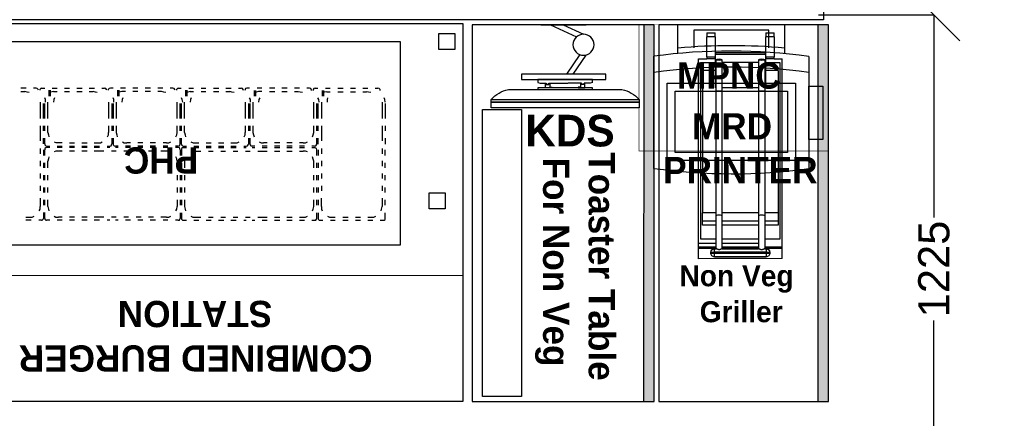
# Model space of a CAD drawing. Header units: millimetres. Extents: x -115221 to 194496, y -122556 to 375476.
# Tile 157 of 169: x 103213 to 105583, y 90296 to 91257. Entities that reach past the tile are written whole.
import ezdxf

# ---------------------------------------------------------------- set-up
doc = ezdxf.new("R2010")
doc.units = ezdxf.units.MM
doc.header["$PDMODE"] = 3
doc.header["$PDSIZE"] = -100
doc.linetypes.add('CONTINOUS', pattern=[0])
doc.layers.add('drainage dim', color=150, linetype='Continuous', lineweight=0)
doc.layers.add('FUR R0', color=8, linetype='Continuous')
doc.layers.add('WWDS FURNITURE LAYOUT', color=8, linetype='Continuous')
doc.styles.add('ARIAL', font='GOTHICB.TTF')
doc.styles.add('har', font='GOTHICB.TTF')
doc.styles.get("Standard").update_dxf_attribs({"font": 'arial.ttf'})
doc.dimstyles.new('PLU DIM', dxfattribs={"dimtxt": 75, "dimasz": 125, "dimexe": 0.1, "dimexo": 0.1, "dimgap": 0.09, "dimtad": 0, "dimtoh": 1, "dimdec": 0, "dimzin": 0, "dimdsep": 46, "dimtxsty": 'Standard', "dimblk": 'OBLIQUE', "dimcen": 0.09, "dimclrd": 150, "dimclre": 150, "dimclrt": 1, "dimadec": 0, "dimazin": 0, "dimtfac": 1, "dimtdec": 0, "dimtofl": 0, "dimtmove": 1, "dimatfit": 3, "dimldrblk": 'OBLIQUE', "dimfxl": 1, "dimtfill": 1, "dimfrac": 1, "dimtolj": 1, "dimtzin": 0, "dimarcsym": 0})

# ---------------------------------------------------------------- blocks, each defined once
blk = doc.blocks.new('Bun Toaster')
for q in [(297.9, -113.5), (500.3, -598.2)]:
    blk.add_line((297.9, -598.1), q)
at = {"layer": 'FUR R0'}
for p, q in [((317.3, -60.2), (317.3, -50.2)), ((337.3, -50.2), (317.3, -50.2)), ((317.3, -60.2), (317.3, -108.5)), ((317.3, -60.2), (337.3, -60.2)), ((337.3, -50.2), (337.3, -60.2)), ((337.3, -108.5), (337.3, -60.2)), ((460.3, -60.2), (460.3, -50.2)), ((480.3, -50.2), (460.3, -50.2)), ((460.3, -60.2), (460.3, -108.5)), ((460.3, -60.2), (480.3, -60.2)), ((480.3, -50.2), (480.3, -60.2)), ((480.3, -108.5), (480.3, -60.2)), ((317.3, -113.5), (297.9, -113.5)), ((317.3, -113.5), (317.3, -108.5)), ((337.3, -108.5), (317.3, -108.5)), ((317.3, -113.5), (337.3, -113.5)), ((337.3, -108.5), (337.3, -113.5)), ((338.3, -113.5), (337.3, -113.5)), ((338.3, -103.2), (338.3, -98.5)), ((338.3, -98.5), (459.3, -98.5)), ((338.3, -103.2), (338.3, -122.3)), ((338.3, -103.2), (459.3, -103.2)), ((339.8, -115.5), (339.8, -192.6)), ((354.8, -115.5), (354.8, -192.6)), ((442.8, -192.6), (442.8, -115.5)), ((457.8, -192.6), (457.8, -115.5)), ((459.3, -98.5), (459.3, -103.2)), ((459.3, -122.3), (459.3, -103.2)), ((460.3, -113.5), (459.3, -113.5)), ((460.3, -113.5), (460.3, -108.5)), ((480.3, -108.5), (460.3, -108.5)), ((460.3, -113.5), (480.3, -113.5)), ((480.3, -108.5), (480.3, -113.5)), ((500.3, -113.5), (480.3, -113.5)), ((500.3, -560.3), (500.3, -113.5)), ((302.3, -123.5), (338.3, -123.5)), ((302.3, -550.3), (302.3, -123.5)), ((307.3, -141.5), (307.3, -487)), ((307.3, -141.5), (338.3, -141.5)), ((338.3, -122.3), (338.3, -184)), ((338.3, -122.3), (339.8, -122.3)), ((354.8, -122.3), (442.8, -122.3)), ((457.8, -122.3), (459.3, -122.3)), ((459.3, -184), (459.3, -122.3)), ((459.3, -123.5), (495.3, -123.5)), ((459.3, -141.5), (490.3, -141.5)), ((490.3, -141.5), (490.3, -487)), ((495.3, -123.5), (495.3, -550.3)), ((338.3, -184), (339.8, -184)), ((354.8, -184), (442.8, -184)), ((457.8, -184), (459.3, -184)), ((339.8, -192.6), (339.8, -494)), ((354.8, -192.6), (354.8, -494)), ((442.8, -494), (442.8, -192.6)), ((457.8, -494), (457.8, -192.6)), ((307.3, -487), (307.3, -506.1)), ((307.3, -487), (339.8, -487)), ((339.8, -494), (339.8, -573.9)), ((354.8, -487), (442.8, -487)), ((354.8, -494), (354.8, -573.9)), ((442.8, -573.9), (442.8, -494)), ((457.8, -487), (490.3, -487)), ((457.8, -573.9), (457.8, -494)), ((490.3, -506.1), (490.3, -487)), ((307.3, -506.1), (307.3, -516.7)), ((339.8, -506.1), (307.3, -506.1)), ((307.3, -516.7), (339.8, -516.7)), ((442.8, -506.1), (354.8, -506.1)), ((354.8, -516.7), (442.8, -516.7)), ((490.3, -506.1), (457.8, -506.1)), ((457.8, -516.7), (490.3, -516.7)), ((490.3, -516.7), (490.3, -506.1)), ((339.8, -569.2), (297.9, -569.2)), ((339.8, -550.3), (302.3, -550.3)), ((442.8, -550.3), (354.8, -550.3)), ((442.8, -560.3), (354.8, -560.3)), ((442.8, -569.2), (354.8, -569.2)), ((495.3, -550.3), (457.8, -550.3)), ((500.3, -560.3), (457.8, -560.3)), ((500.3, -569.2), (457.8, -569.2)), ((500.3, -569.2), (500.3, -560.3)), ((500.3, -572.7), (500.3, -569.2)), ((339.8, -572.7), (297.9, -572.7)), ((327.3, -582.9), (327.3, -584.9)), ((327.3, -584.9), (327.3, -584.9)), ((336.3, -573.9), (336.3, -582.6)), ((339.9, -573.9), (336.3, -573.9)), ((336.3, -582.6), (461.3, -582.6)), ((336.3, -584.6), (336.3, -582.6)), ((336.3, -584.6), (336.3, -593.9)), ((461.3, -584.6), (336.3, -584.6)), ((336.3, -593.9), (336.3, -593.9)), ((336.3, -593.9), (461.3, -593.9)), ((336.3, -593.9), (336.3, -593.9)), ((461.3, -593.9), (336.3, -593.9)), ((461.3, -593.9), (336.3, -593.9)), ((339.9, -573.9), (340.1, -573.9)), ((340.1, -573.9), (340.4, -574)), ((340.4, -574), (340.8, -574.2)), ((340.8, -574.2), (341.3, -574.5)), ((341.3, -574.5), (341.9, -574.8)), ((341.9, -574.8), (342.5, -575.1)), ((342.5, -575.1), (343.1, -575.4)), ((343.1, -575.4), (343.9, -575.7)), ((343.9, -575.7), (344.7, -576)), ((344.7, -576), (345.5, -576.2)), ((345.5, -576.2), (346.4, -576.4)), ((346.4, -576.4), (347.3, -576.4)), ((347.3, -576.4), (348.1, -576.4)), ((348.1, -576.4), (349, -576.2)), ((349, -576.2), (349.8, -576)), ((349.8, -576), (350.6, -575.7)), ((350.6, -575.7), (351.4, -575.4)), ((351.4, -575.4), (352.1, -575.1)), ((352.1, -575.1), (352.7, -574.8)), ((352.7, -574.8), (353.2, -574.5)), ((353.2, -574.5), (353.7, -574.2)), ((353.7, -574.2), (354.1, -574)), ((354.1, -574), (354.4, -573.9)), ((354.4, -573.9), (354.6, -573.9)), ((442.9, -573.9), (354.6, -573.9)), ((442.8, -572.7), (354.8, -572.7)), ((442.9, -573.9), (443.1, -573.9)), ((443.1, -573.9), (443.4, -574)), ((443.4, -574), (443.8, -574.2)), ((443.8, -574.2), (444.3, -574.5)), ((444.3, -574.5), (444.9, -574.8)), ((444.9, -574.8), (445.5, -575.1)), ((445.5, -575.1), (446.1, -575.4)), ((446.1, -575.4), (446.9, -575.7)), ((446.9, -575.7), (447.7, -576)), ((447.7, -576), (448.5, -576.2)), ((448.5, -576.2), (449.4, -576.4)), ((449.4, -576.4), (450.3, -576.4)), ((450.3, -576.4), (451.1, -576.4)), ((451.1, -576.4), (452, -576.2)), ((452, -576.2), (452.8, -576)), ((452.8, -576), (453.6, -575.7)), ((453.6, -575.7), (454.4, -575.4)), ((454.4, -575.4), (455.1, -575.1)), ((455.1, -575.1), (455.7, -574.8)), ((455.7, -574.8), (456.2, -574.5)), ((456.2, -574.5), (456.7, -574.2)), ((456.7, -574.2), (457.1, -574)), ((457.1, -574), (457.4, -573.9)), ((457.4, -573.9), (457.6, -573.9)), ((461.3, -573.9), (457.6, -573.9)), ((500.3, -572.7), (457.8, -572.7)), ((461.3, -582.6), (461.3, -573.9)), ((461.3, -582.6), (461.3, -584.6)), ((461.3, -593.9), (461.3, -584.6)), ((461.3, -593.9), (461.3, -593.9)), ((461.3, -593.9), (461.3, -593.9)), ((470.3, -584.9), (470.3, -582.9)), ((470.3, -584.9), (470.3, -584.9)), ((500.3, -598.2), (500.3, -572.7))]:
    blk.add_line(p, q, dxfattribs=at)
for centre, start, end in [((336.3, -582.9), 90, 180), ((336.3, -584.9), 180, 270), ((461.3, -582.9), 0, 90), ((461.3, -584.9), 270, 0)]:
    blk.add_arc(centre, 9, start, end, dxfattribs=at)
for centre in [(347.3, -115.5), (450.3, -115.5)]:
    blk.add_ellipse(centre, major_axis=(7.5, 0), ratio=0.139173, dxfattribs=at)
for centre, major_axis, ratio, start_param, end_param in [((347.3, -192.6), (-7.5, 0), 0.221255, 3.141593, 6.283185), ((450.3, -192.6), (-7.5, 0), 0.221255, 3.141593, 6.283185), ((347.3, -494), (-7.5, 0), 0.302685, 3.141593, 6.283185), ((450.3, -494), (-7.5, 0), 0.302685, 3.141593, 6.283185), ((336.3, -582.9), (-9, 0), 0.034899, 4.712389, 6.283185), ((336.3, -584.9), (-9, 0), 0.034899, -1.570796, 0), ((336.3, -584.9), (9, 0), 0.999391, 3.141593, 4.712389), ((336.3, -584.9), (9, 0), 0.999391, 3.141593, 4.712389), ((461.3, -582.9), (9, 0), 0.034899, 0, 1.570796), ((461.3, -584.9), (-9, 0), 0.034899, 3.141593, 4.712389), ((461.3, -584.9), (-9, 0), 0.999391, 1.570796, 3.141593), ((461.3, -584.9), (9, 0), 0.999391, 4.712389, 6.283185)]:
    blk.add_ellipse(centre, major_axis=major_axis, ratio=ratio, start_param=start_param, end_param=end_param, dxfattribs=at)
blk = doc.blocks.new('pos')
at = {"layer": 'FUR R0'}
for p, q in [((26820.774, -5572.856), (26831.274, -5572.856)), ((26831.537, -5575.106), (26834.224, -5575.106)), ((26834.224, -5585.106), (26834.224, -5575.106)), ((26831.537, -5585.106), (26834.224, -5585.106)), ((26831.274, -5587.356), (26820.774, -5587.356)), ((26823.483, -5587.356), (26820.774, -5587.356)), ((26823.483, -5588.656), (26823.483, -5587.356)), ((26828.483, -5587.356), (26828.483, -5588.656)), ((26828.483, -5588.656), (26823.483, -5588.656))]:
    blk.add_line(p, q, dxfattribs=at)
for points in [[(26828.774, -5574.106), (26828.774, -5586.106), (26821.524, -5586.106), (26821.524, -5574.106)], [(26828.024, -5574.856), (26828.024, -5585.356), (26822.274, -5585.356), (26822.274, -5574.856)], [(26828.483, -5587.356), (26828.483, -5588.656), (26823.483, -5588.656), (26823.483, -5587.356)]]:
    blk.add_lwpolyline(points, close=True, dxfattribs=at)
blk.add_lwpolyline([(26832.084, -5583.606), (26833.724, -5583.606), (26833.724, -5576.606), (26832.084, -5576.606)], dxfattribs=at)
for centre, radius, start, end in [((26873.087, -5580.106), 52.812, 172.10963, 187.89037), ((26777.462, -5580.106), 52.812, 352.10963, 7.89037), ((26778.962, -5580.106), 52.812, 352.10963, 7.89037), ((26778.962, -5580.106), 53.312, 354.61851, 5.38149)]:
    blk.add_arc(centre, radius, start, end, dxfattribs=at)
blk = doc.blocks.new('sd sd fsd')
at = {"layer": 'FUR R0'}
for p, q in [((-562151.56, -31360.39), (-562165.56, -31360.39)), ((-562165.56, -31360.39), (-562165.56, -31360.928)), ((-562151.56, -31360.928), (-562151.56, -31360.39)), ((-562151.56, -31360.928), (-562165.56, -31360.928)), ((-562165.56, -31360.928), (-562165.56, -31361.197)), ((-562165.56, -31360.928), (-562151.56, -31360.928)), ((-562165.56, -31361.197), (-562151.56, -31361.197)), ((-562151.56, -31361.197), (-562151.56, -31360.928)), ((-562163.945, -31362.14), (-562153.176, -31362.14)), ((-562161.146, -31362.14), (-562155.975, -31362.14)), ((-562161.146, -31362.297), (-562161.146, -31362.14)), ((-562155.975, -31362.297), (-562161.146, -31362.297)), ((-562160.422, -31362.297), (-562160.422, -31362.706)), ((-562159.79, -31362.297), (-562160.422, -31362.297)), ((-562160.015, -31362.718), (-562160.015, -31362.343)), ((-562160.015, -31362.343), (-562159.79, -31362.343)), ((-562159.79, -31362.343), (-562159.79, -31362.297)), ((-562157.331, -31362.343), (-562157.331, -31362.297)), ((-562157.331, -31362.297), (-562156.699, -31362.297)), ((-562157.106, -31362.343), (-562157.331, -31362.343)), ((-562157.106, -31362.718), (-562157.106, -31362.343)), ((-562156.699, -31362.297), (-562156.699, -31362.706)), ((-562155.975, -31362.14), (-562155.975, -31362.297)), ((-562162.703, -31363.082), (-562154.703, -31363.082)), ((-562162.703, -31363.582), (-562162.703, -31363.082)), ((-562161.146, -31362.789), (-562160.915, -31362.727)), ((-562161.146, -31363.082), (-562161.146, -31362.789)), ((-562155.975, -31363.082), (-562161.146, -31363.082)), ((-562160.915, -31362.727), (-562160.37, -31362.727)), ((-562160.422, -31362.706), (-562160.379, -31362.706)), ((-562160.379, -31362.66), (-562160.379, -31362.61)), ((-562160.379, -31362.61), (-562160.101, -31362.61)), ((-562160.307, -31362.66), (-562160.379, -31362.66)), ((-562160.379, -31362.706), (-562160.379, -31362.672)), ((-562160.379, -31362.672), (-562160.307, -31362.672)), ((-562160.37, -31362.652), (-562160.37, -31362.617)), ((-562160.37, -31362.617), (-562160.111, -31362.617)), ((-562160.3, -31362.652), (-562160.37, -31362.652)), ((-562160.37, -31362.727), (-562160.37, -31362.68)), ((-562160.37, -31362.68), (-562160.3, -31362.68)), ((-562160.307, -31362.672), (-562160.307, -31362.66)), ((-562160.3, -31362.68), (-562160.3, -31362.652)), ((-562160.111, -31362.652), (-562160.158, -31362.652)), ((-562160.158, -31362.652), (-562160.158, -31362.68)), ((-562160.158, -31362.68), (-562160.111, -31362.68)), ((-562160.101, -31362.656), (-562160.151, -31362.656)), ((-562160.151, -31362.656), (-562160.151, -31362.674)), ((-562160.151, -31362.674), (-562160.101, -31362.674)), ((-562160.111, -31362.617), (-562160.111, -31362.652)), ((-562160.111, -31362.68), (-562160.111, -31362.727)), ((-562160.111, -31362.727), (-562158.311, -31362.727)), ((-562160.101, -31362.61), (-562160.101, -31362.656)), ((-562160.101, -31362.674), (-562160.101, -31362.718)), ((-562160.101, -31362.718), (-562160.015, -31362.718)), ((-562157.01, -31362.727), (-562158.271, -31362.727)), ((-562157.02, -31362.718), (-562157.106, -31362.718)), ((-562156.742, -31362.61), (-562157.02, -31362.61)), ((-562157.02, -31362.61), (-562157.02, -31362.656)), ((-562157.02, -31362.656), (-562156.97, -31362.656)), ((-562156.97, -31362.674), (-562157.02, -31362.674)), ((-562157.02, -31362.674), (-562157.02, -31362.718)), ((-562156.751, -31362.617), (-562157.01, -31362.617)), ((-562157.01, -31362.617), (-562157.01, -31362.652)), ((-562157.01, -31362.652), (-562156.963, -31362.652)), ((-562156.963, -31362.68), (-562157.01, -31362.68)), ((-562157.01, -31362.68), (-562157.01, -31362.727)), ((-562156.97, -31362.656), (-562156.97, -31362.674)), ((-562156.963, -31362.652), (-562156.963, -31362.68)), ((-562156.821, -31362.68), (-562156.821, -31362.652)), ((-562156.821, -31362.652), (-562156.751, -31362.652)), ((-562156.751, -31362.68), (-562156.821, -31362.68)), ((-562156.814, -31362.672), (-562156.814, -31362.66)), ((-562156.814, -31362.66), (-562156.742, -31362.66)), ((-562156.742, -31362.672), (-562156.814, -31362.672)), ((-562156.751, -31362.652), (-562156.751, -31362.617)), ((-562156.751, -31362.727), (-562156.751, -31362.68)), ((-562156.206, -31362.727), (-562156.751, -31362.727)), ((-562156.742, -31362.66), (-562156.742, -31362.61)), ((-562156.742, -31362.706), (-562156.742, -31362.672)), ((-562156.699, -31362.706), (-562156.742, -31362.706)), ((-562155.975, -31362.789), (-562156.206, -31362.727)), ((-562155.975, -31362.789), (-562155.975, -31363.082)), ((-562154.703, -31363.082), (-562154.703, -31363.582)), ((-562154.703, -31363.582), (-562162.703, -31363.582)), ((-562157.176, -31365.444), (-562158.44, -31363.582)), ((-562156.597, -31365.406), (-562157.835, -31363.582)), ((-562159.943, -31368.268), (-562157.483, -31367.133)), ((-562158.749, -31368.268), (-562156.825, -31367.38)), ((-562160.863, -31368.268), (-562156.56, -31368.268)), ((-562160.863, -31368.268), (-562156.56, -31368.268))]:
    blk.add_line(p, q, dxfattribs=at)
blk.add_circle((-562156.825, -31366.38), 1, dxfattribs=at)
for centre, start, end in [((-562163.284, -31359.151), 221.95519, 257.53193), ((-562153.837, -31359.151), 282.46807, 318.04481)]:
    blk.add_arc(centre, 3.061, start, end, dxfattribs=at)
blk = doc.blocks.new('FUR R0')
at = {"layer": 'WWDS FURNITURE LAYOUT', "linetype": 'CONTINOUS', "ltscale": 22}
h = blk.add_hatch(dxfattribs=at)
h.set_pattern_fill('ANGLE', color=8, scale=25.333333, angle=540.008)
h.set_pattern_definition([(180.0080398, (-103388.895, -187870.874), (0.00097757, -6.9666666), [5.06666667, -1.9]), (270.0080398, (-103388.895, -187870.874), (6.9666666, 0.00097757), [5.06666667, -1.9])])
h.paths.add_polyline_path([(-4447.9, -1057.2), (-4473.2, -1057.2), (-4473.3, -1965.2), (-4448, -1965.2)])
h = blk.add_hatch(dxfattribs=at)
h.set_pattern_fill('ANGLE', color=8, angle=540.008)
h.set_pattern_definition([(180.0080398, (-1707085.583, -2849989.469), (0.000980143, -6.984999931), [5.08, -1.905]), (270.0080398, (-1707085.583, -2849989.469), (6.984999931, 0.000980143), [5.08, -1.905])])
h.paths.add_polyline_path([(-4028.6, -1057.2), (-4053.9, -1057.2), (-4054.1, -1965.2), (-4028.7, -1965.2)])
at = {"layer": 'WWDS FURNITURE LAYOUT', "color": 8}
for points in [[(-7335.4, 604.9), (-7188, 604.9), (-7188, 97.6), (-6841.9, 97.6), (-6841.9, -907.4), (-5212.6, -907.4), (-5212.6, -234.4), (-5074.8, -234.4), (-5074.8, -907.4), (-4040.6, -907.4), (-4040.6, -1045.2), (-6979.7, -1045.2), (-6979.7, -52.1), (-8688, -52.1), (-8688, -3702.7), (-7764.6, -3702.7), (-7764.6, -3840.5), (-8688, -3840.5), (-8688, -5900.5), (-6775, -5900.5)], [(-6255.4, -1964.9), (-6255.3, -1053.6), (-4908.2, -1053.8), (-4908.3, -1965.1), (-6255.4, -1964.9)], [(-4928, -1078.4), (-4928, -1116.6), (-4966.2, -1116.5), (-4966.2, -1078.4), (-4928, -1078.4)], [(-5058.5, -1587.4), (-5058.4, -1098.3), (-6116.1, -1098.2), (-6116.2, -1587.3), (-5058.5, -1587.4), (-5058.5, -1551.3)], [(-5959.7, -1209.6), (-5972.4, -1209.6)], [(-5972.4, -1218.1), (-5962.9, -1218.1)], [(-5952.3, -1220.2), (-5957.6, -1219.1), (-5962.9, -1218.1)], [(-5935.3, -1209.6), (-5941.7, -1209.6)], [(-5930, -1214.9), (-5931.1, -1212.8), (-5933.2, -1210.6), (-5935.3, -1209.6)], [(-5922.6, -1209.6), (-5924.7, -1210.6), (-5926.8, -1212.8), (-5926.8, -1214.9)], [(-5922.6, -1209.6), (-5915.2, -1209.6)], [(-5904.5, -1228.7), (-5904.5, -1214.9)], [(-5893.9, -1218.1), (-5900.3, -1219.1), (-5904.5, -1220.2)], [(-5901.3, -1228.7), (-5901.3, -1214.9)], [(-5897.1, -1209.6), (-5885.4, -1209.6)], [(-5893.9, -1218.1), (-5885.4, -1218.1)], [(-5867.4, -1209.6), (-5855.7, -1209.6)], [(-5867.4, -1218.1), (-5855.7, -1218.1)], [(-5837.7, -1209.6), (-5825, -1209.6)], [(-5837.7, -1218.1), (-5825, -1218.1)], [(-5808, -1209.6), (-5795.3, -1209.6)], [(-5808, -1218.1), (-5798.5, -1218.1)], [(-5788.9, -1220.2), (-5793.1, -1219.2), (-5798.5, -1218.1)], [(-5777.2, -1209.6), (-5770.9, -1209.6)], [(-5765.6, -1214.9), (-5766.6, -1212.8), (-5767.7, -1210.7), (-5770.9, -1209.6)], [(-5757.1, -1209.6), (-5760.3, -1210.7), (-5762.4, -1212.8), (-5762.4, -1214.9)], [(-5750.7, -1209.6), (-5757.1, -1209.6)], [(-5729.5, -1218.1), (-5735.9, -1219.2), (-5740.1, -1220.2)], [(-5740, -1214.9), (-5740, -1228.7)], [(-5736.8, -1214.9), (-5736.9, -1228.7)], [(-5721, -1209.6), (-5732.7, -1209.6)], [(-5721, -1218.1), (-5729.5, -1218.1)], [(-5691.3, -1209.6), (-5703, -1209.6)], [(-5691.3, -1218.1), (-5703, -1218.1)], [(-5660.5, -1209.6), (-5673.3, -1209.6)], [(-5660.5, -1218.1), (-5673.3, -1218.1)], [(-5630.8, -1209.6), (-5642.5, -1209.6)], [(-5634, -1218.1), (-5642.5, -1218.1)], [(-5623.4, -1220.2), (-5628.7, -1219.2), (-5634, -1218.1)], [(-5606.4, -1209.6), (-5612.8, -1209.6)], [(-5601.1, -1214.9), (-5602.2, -1212.8), (-5603.2, -1210.7), (-5606.4, -1209.6)], [(-5593.7, -1209.6), (-5595.8, -1210.7), (-5597.9, -1212.8), (-5597.9, -1214.9)], [(-5593.7, -1209.6), (-5586.3, -1209.6)], [(-5565, -1218.1), (-5570.4, -1219.2), (-5575.7, -1220.2)], [(-5575.6, -1228.7), (-5575.6, -1214.9)], [(-5572.4, -1228.7), (-5572.4, -1214.9)], [(-5568.2, -1209.6), (-5556.6, -1209.6)], [(-5565, -1218.1), (-5556.6, -1218.1)], [(-5538.5, -1209.6), (-5526.9, -1209.6)], [(-5538.5, -1218.1), (-5526.9, -1218.1)], [(-5508.8, -1209.6), (-5496.1, -1209.6)], [(-5508.8, -1218.1), (-5496.1, -1218.1)], [(-5479.1, -1209.6), (-5466.4, -1209.7)], [(-5479.1, -1218.1), (-5469.6, -1218.1)], [(-5459, -1220.3), (-5464.3, -1219.2), (-5469.6, -1218.1)], [(-5448.3, -1209.7), (-5442, -1209.7)], [(-5436.7, -1215), (-5437.7, -1212.8), (-5438.8, -1210.7), (-5442, -1209.7)], [(-5428.2, -1209.7), (-5431.4, -1210.7), (-5432.4, -1212.8), (-5433.5, -1215)], [(-5421.8, -1209.7), (-5428.2, -1209.7)], [(-5400.6, -1218.1), (-5405.9, -1219.2), (-5411.2, -1220.3)], [(-5411.1, -1215), (-5411.1, -1228.8)], [(-5408, -1215), (-5408, -1228.8)], [(-5392.1, -1209.7), (-5403.8, -1209.7)], [(-5392.1, -1218.1), (-5400.6, -1218.1)], [(-5361.3, -1209.7), (-5374.1, -1209.7)], [(-5361.3, -1218.2), (-5374.1, -1218.2)], [(-5331.6, -1209.7), (-5344.4, -1209.7)], [(-5331.6, -1218.2), (-5344.4, -1218.2)], [(-5301.9, -1209.7), (-5313.6, -1209.7)], [(-5305.1, -1218.2), (-5313.6, -1218.2)], [(-5294.5, -1220.3), (-5299.8, -1219.2), (-5305.1, -1218.2)], [(-5277.5, -1209.7), (-5283.9, -1209.7)], [(-5272.2, -1215), (-5273.3, -1212.9), (-5274.4, -1210.7), (-5277.5, -1209.7)], [(-5263.7, -1209.7), (-5266.9, -1210.7), (-5269, -1212.9), (-5269, -1215)], [(-5263.7, -1209.7), (-5257.4, -1209.7)], [(-5236.2, -1218.2), (-5241.5, -1219.2), (-5246.8, -1220.3)], [(-5246.7, -1228.8), (-5246.7, -1215)], [(-5243.5, -1228.8), (-5243.5, -1215)], [(-5239.3, -1209.7), (-5227.7, -1209.7)], [(-5236.2, -1218.2), (-5227.7, -1218.2)], [(-5209.6, -1209.7), (-5196.9, -1209.7)], [(-5209.6, -1218.2), (-5196.9, -1218.2)], [(-5178.9, -1209.7), (-5167.2, -1209.7)], [(-5178.9, -1218.2), (-5167.2, -1218.2)], [(-5149.2, -1209.7), (-5137.5, -1209.7)], [(-5149.2, -1218.2), (-5140.7, -1218.2)], [(-5130.1, -1220.3), (-5135.4, -1219.2), (-5140.7, -1218.2)], [(-5119.5, -1209.7), (-5113.1, -1209.7)], [(-5107.8, -1215), (-5107.8, -1212.9), (-5109.9, -1210.8), (-5113.1, -1209.7)], [(-5926.3, -1243.5), (-5926.3, -1258.4)], [(-5917.8, -1258.4), (-5917.8, -1246.7)], [(-5913, -1243.5), (-5913, -1237.2), (-5915.1, -1232.9)], [(-5914.6, -1258.4), (-5914.6, -1246.7)], [(-5907.2, -1258.4), (-5907.2, -1243.5)], [(-5891.7, -1232.9), (-5892.8, -1237.2), (-5893.9, -1243.5)], [(-5761.8, -1243.6), (-5761.8, -1258.4)], [(-5753.3, -1246.7), (-5753.3, -1258.4)], [(-5748.5, -1243.6), (-5748.5, -1237.2), (-5750.6, -1233)], [(-5750.1, -1246.7), (-5750.1, -1258.4)], [(-5742.7, -1243.6), (-5742.7, -1258.4)], [(-5727.3, -1233), (-5728.4, -1237.2), (-5729.4, -1243.6)], [(-5596.3, -1258.4), (-5596.3, -1243.6)], [(-5588.9, -1258.4), (-5588.9, -1246.8)], [(-5583, -1243.6), (-5584.1, -1237.2), (-5586.2, -1233)], [(-5585.7, -1258.4), (-5585.7, -1246.8)], [(-5578.3, -1258.4), (-5578.3, -1243.6)], [(-5562.9, -1233), (-5563.9, -1237.2), (-5565, -1243.6)], [(-5432.9, -1243.6), (-5432.9, -1258.5)], [(-5424.4, -1246.8), (-5424.4, -1258.5)], [(-5419.6, -1243.6), (-5419.6, -1237.2), (-5421.8, -1233)], [(-5421.3, -1246.8), (-5421.3, -1258.5)], [(-5413.8, -1243.6), (-5413.8, -1258.5)], [(-5397.4, -1233), (-5399.5, -1237.2), (-5400.5, -1243.6)], [(-5267.4, -1258.5), (-5267.4, -1243.6)], [(-5260, -1258.5), (-5260, -1246.8)], [(-5254.1, -1243.6), (-5255.2, -1237.3), (-5257.3, -1233)], [(-5256.8, -1258.5), (-5256.8, -1246.8)], [(-5248.3, -1258.5), (-5248.3, -1243.6)], [(-5234, -1233), (-5235, -1237.3), (-5235, -1243.6)], [(-5103, -1243.7), (-5103, -1258.5)], [(-5095.5, -1243.7), (-5096.5, -1237.3), (-5097.6, -1233)], [(-5095.5, -1246.8), (-5095.5, -1258.5)], [(-5926.3, -1258.4), (-5926.3, -1271.1)], [(-5926.3, -1271.1), (-5926.3, -1282.8)], [(-5917.8, -1271.1), (-5917.8, -1258.4)], [(-5917.8, -1282.8), (-5917.8, -1271.1)], [(-5914.6, -1271.1), (-5914.6, -1258.4)], [(-5914.6, -1282.8), (-5914.6, -1271.1)], [(-5907.2, -1271.1), (-5907.2, -1258.4)], [(-5907.2, -1282.8), (-5907.2, -1271.1)], [(-5761.8, -1258.4), (-5761.8, -1271.1)], [(-5761.8, -1271.1), (-5761.8, -1282.8)], [(-5753.3, -1258.4), (-5753.3, -1271.1)], [(-5753.3, -1271.1), (-5753.3, -1282.8)], [(-5750.1, -1258.4), (-5750.1, -1271.1)], [(-5750.1, -1271.1), (-5750.1, -1282.8)], [(-5742.7, -1258.4), (-5742.7, -1271.1)], [(-5742.7, -1271.1), (-5742.7, -1282.8)], [(-5596.3, -1271.2), (-5596.3, -1258.4)], [(-5596.3, -1282.8), (-5596.3, -1271.2)], [(-5588.9, -1271.2), (-5588.9, -1258.4)], [(-5588.9, -1282.8), (-5588.9, -1271.2)], [(-5585.7, -1271.2), (-5585.7, -1258.4)], [(-5585.7, -1282.8), (-5585.7, -1271.2)], [(-5578.3, -1271.2), (-5578.3, -1258.4)], [(-5578.3, -1282.8), (-5578.3, -1271.2)], [(-5432.9, -1258.5), (-5432.9, -1271.2)], [(-5432.9, -1271.2), (-5432.9, -1282.9)], [(-5424.4, -1258.5), (-5424.4, -1271.2)], [(-5424.4, -1271.2), (-5424.4, -1282.9)], [(-5421.3, -1258.5), (-5421.3, -1271.2)], [(-5421.3, -1271.2), (-5421.3, -1282.9)], [(-5413.8, -1258.5), (-5413.8, -1271.2)], [(-5413.8, -1271.2), (-5413.8, -1282.9)], [(-5267.4, -1271.2), (-5267.4, -1258.5)], [(-5267.4, -1282.9), (-5267.4, -1271.2)], [(-5260, -1271.2), (-5260, -1258.5)], [(-5260, -1282.9), (-5260, -1271.2)], [(-5256.8, -1271.2), (-5256.8, -1258.5)], [(-5256.8, -1282.9), (-5256.8, -1271.2)], [(-5248.3, -1271.2), (-5248.3, -1258.5)], [(-5248.3, -1282.9), (-5248.3, -1271.2)], [(-5103, -1258.5), (-5103, -1271.2)], [(-5103, -1271.2), (-5103, -1282.9)], [(-5095.5, -1271.2), (-5095.6, -1282.9)], [(-5095.5, -1258.5), (-5095.5, -1271.2)], [(-5926.3, -1300.8), (-5926.3, -1316.7)], [(-5917.8, -1312.5), (-5917.8, -1300.8)], [(-5914.6, -1312.5), (-5914.6, -1300.8)], [(-5907.2, -1316.7), (-5907.2, -1300.8)], [(-5761.8, -1300.8), (-5761.8, -1316.8)], [(-5753.3, -1300.9), (-5753.3, -1312.5)], [(-5750.1, -1300.9), (-5750.2, -1312.5)], [(-5742.7, -1300.9), (-5742.7, -1316.8)], [(-5596.3, -1316.8), (-5596.3, -1300.9)], [(-5588.9, -1312.5), (-5588.9, -1300.9)], [(-5585.7, -1312.5), (-5585.7, -1300.9)], [(-5578.3, -1316.8), (-5578.3, -1300.9)], [(-5432.9, -1300.9), (-5432.9, -1316.8)], [(-5424.4, -1300.9), (-5424.4, -1312.6)], [(-5421.3, -1300.9), (-5421.3, -1312.6)], [(-5413.8, -1300.9), (-5413.8, -1316.8)], [(-5267.4, -1316.8), (-5267.4, -1300.9)], [(-5260, -1312.6), (-5260, -1300.9)], [(-5256.8, -1312.6), (-5256.8, -1300.9)], [(-5248.3, -1316.8), (-5248.3, -1300.9)], [(-5103, -1300.9), (-5103, -1316.9)], [(-5095.6, -1300.9), (-5095.6, -1312.6)], [(-5926.3, -1316.7), (-5926.3, -1336.9)], [(-5907.2, -1316.7), (-5906.1, -1322), (-5905, -1327.4)], [(-5763.9, -1327.4), (-5761.8, -1322.1), (-5761.8, -1316.8)], [(-5742.7, -1316.8), (-5741.7, -1322.1), (-5740.6, -1327.4)], [(-5599.5, -1327.4), (-5597.4, -1322.1), (-5596.3, -1316.8)], [(-5578.3, -1316.8), (-5577.2, -1322.1), (-5576.2, -1327.4)], [(-5435.1, -1327.4), (-5432.9, -1322.1), (-5432.9, -1316.8)], [(-5413.8, -1316.8), (-5412.8, -1322.1), (-5410.7, -1327.4)], [(-5270.6, -1327.4), (-5268.5, -1322.1), (-5267.4, -1316.8)], [(-5248.3, -1337), (-5248.3, -1316.8)], [(-5103, -1316.9), (-5103, -1337)], [(-5917.8, -1344.3), (-5917.8, -1330.5)], [(-5914.6, -1344.3), (-5914.6, -1330.5)], [(-5914.6, -1344.3), (-5914.6, -1346.4), (-5912.5, -1348.6), (-5910.4, -1349.6)], [(-5910.4, -1349.6), (-5902.9, -1349.6)], [(-5892.3, -1339), (-5888.1, -1341.1), (-5881.7, -1341.1)], [(-5884.9, -1349.6), (-5873.2, -1349.6)], [(-5881.7, -1341.1), (-5873.2, -1341.1)], [(-5855.2, -1341.2), (-5843.5, -1341.2)], [(-5855.2, -1349.6), (-5843.5, -1349.6)], [(-5825.5, -1341.2), (-5812.7, -1341.2)], [(-5825.5, -1349.6), (-5812.8, -1349.6)], [(-5795.8, -1341.2), (-5786.2, -1341.2)], [(-5795.8, -1349.6), (-5783, -1349.6)], [(-5786.2, -1341.2), (-5780.9, -1341.2), (-5776.7, -1339)], [(-5765, -1349.7), (-5758.6, -1349.7)], [(-5758.6, -1349.7), (-5755.5, -1348.6), (-5754.4, -1346.5), (-5753.3, -1344.3)], [(-5758.6, -1349.7), (-5755.5, -1348.6), (-5754.4, -1346.5), (-5753.3, -1344.3)], [(-5753.3, -1330.6), (-5753.3, -1344.3)], [(-5750.2, -1330.6), (-5750.2, -1344.3)], [(-5750.2, -1344.3), (-5750.2, -1346.5), (-5748, -1348.6), (-5744.9, -1349.7)], [(-5750.2, -1344.3), (-5750.2, -1346.5), (-5748, -1348.6), (-5744.9, -1349.7)], [(-5738.5, -1349.7), (-5744.9, -1349.7)], [(-5727.9, -1339), (-5723.6, -1341.2), (-5717.3, -1341.2)], [(-5708.8, -1349.7), (-5720.5, -1349.7)], [(-5708.8, -1341.2), (-5717.3, -1341.2)], [(-5679.1, -1341.2), (-5690.7, -1341.2)], [(-5679.1, -1349.7), (-5690.7, -1349.7)], [(-5648.3, -1341.2), (-5661, -1341.2)], [(-5648.3, -1349.7), (-5661, -1349.7)], [(-5621.8, -1341.2), (-5630.3, -1341.2)], [(-5618.6, -1349.7), (-5630.3, -1349.7)], [(-5621.8, -1341.2), (-5616.5, -1341.2), (-5611.2, -1339.1)], [(-5594.2, -1349.7), (-5600.6, -1349.7)], [(-5594.2, -1349.7), (-5591, -1348.6), (-5590, -1346.5), (-5588.9, -1344.4)], [(-5588.9, -1344.4), (-5588.9, -1330.6)], [(-5585.7, -1344.4), (-5585.7, -1330.6)], [(-5585.7, -1344.4), (-5585.7, -1346.5), (-5583.6, -1348.6), (-5581.5, -1349.7)], [(-5581.5, -1349.7), (-5574, -1349.7)], [(-5563.4, -1339.1), (-5558.1, -1341.2), (-5552.8, -1341.2)], [(-5556, -1349.7), (-5544.3, -1349.7)], [(-5552.8, -1341.2), (-5544.3, -1341.2)], [(-5526.3, -1341.2), (-5514.6, -1341.2)], [(-5526.3, -1349.7), (-5514.6, -1349.7)], [(-5496.6, -1341.2), (-5483.9, -1341.2)], [(-5496.6, -1349.7), (-5483.9, -1349.7)], [(-5466.9, -1341.2), (-5457.3, -1341.2)], [(-5466.9, -1349.7), (-5454.2, -1349.7)], [(-5457.3, -1341.2), (-5452, -1341.2), (-5446.7, -1339.1)], [(-5436.1, -1349.7), (-5429.8, -1349.7)], [(-5429.8, -1349.7), (-5426.6, -1348.6), (-5425.5, -1346.5), (-5424.4, -1344.4)], [(-5429.8, -1349.7), (-5426.6, -1348.6), (-5425.5, -1346.5), (-5424.4, -1344.4)], [(-5424.4, -1330.6), (-5424.4, -1344.4)], [(-5421.3, -1330.6), (-5421.3, -1344.4)], [(-5421.3, -1344.4), (-5420.2, -1346.5), (-5419.1, -1348.6), (-5416, -1349.7)], [(-5421.3, -1344.4), (-5420.2, -1346.5), (-5419.1, -1348.6), (-5416, -1349.7)], [(-5409.6, -1349.7), (-5416, -1349.7)], [(-5399, -1339.1), (-5393.7, -1341.2), (-5388.4, -1341.2)], [(-5379.9, -1349.7), (-5391.6, -1349.7)], [(-5379.9, -1341.2), (-5388.4, -1341.2)], [(-5349.1, -1341.2), (-5361.9, -1341.2)], [(-5349.1, -1349.7), (-5361.9, -1349.7)], [(-5319.4, -1341.2), (-5332.1, -1341.2)], [(-5319.4, -1349.7), (-5332.1, -1349.7)], [(-5292.9, -1341.2), (-5301.4, -1341.2)], [(-5289.7, -1349.7), (-5301.4, -1349.7)], [(-5292.9, -1341.2), (-5287.6, -1341.2), (-5282.3, -1339.1)], [(-5265.3, -1349.7), (-5271.7, -1349.7)], [(-5265.3, -1349.7), (-5262.1, -1348.7), (-5261.1, -1346.5), (-5260, -1344.4)], [(-5260, -1344.4), (-5260, -1330.6)], [(-5256.8, -1344.4), (-5256.8, -1330.6)], [(-5095.6, -1330.6), (-5095.6, -1344.4)], [(-5926.3, -1354.9), (-5926.3, -1367.7)], [(-5917.8, -1358.1), (-5917.8, -1371.9)], [(-5910.4, -1352.8), (-5912.5, -1353.9), (-5914.6, -1354.9), (-5914.6, -1358.1)], [(-5910.4, -1352.8), (-5912.5, -1353.9), (-5914.6, -1354.9), (-5914.6, -1358.1)], [(-5914.6, -1371.9), (-5914.6, -1358.1)], [(-5902.9, -1352.8), (-5910.4, -1352.8)], [(-5881.7, -1361.3), (-5888.1, -1361.3), (-5892.3, -1363.4)], [(-5873.2, -1352.8), (-5884.9, -1352.8)], [(-5873.2, -1361.3), (-5881.7, -1361.3)], [(-5843.5, -1352.8), (-5855.2, -1352.8)], [(-5843.5, -1361.3), (-5855.2, -1361.3)], [(-5812.8, -1352.8), (-5825.5, -1352.8)], [(-5812.8, -1361.3), (-5825.5, -1361.3)], [(-5783, -1352.8), (-5795.8, -1352.8)], [(-5786.2, -1361.3), (-5795.8, -1361.3)], [(-5772.4, -1361.3), (-5786.2, -1361.3)], [(-5758.6, -1352.8), (-5765, -1352.8)], [(-5742.7, -1361.3), (-5754.4, -1361.3)], [(-5738.5, -1352.8), (-5744.9, -1352.8)], [(-5713, -1361.3), (-5724.7, -1361.3)], [(-5708.8, -1352.8), (-5720.5, -1352.8)], [(-5683.3, -1361.3), (-5695, -1361.3)], [(-5679.1, -1352.8), (-5690.7, -1352.8)], [(-5653.6, -1361.3), (-5665.3, -1361.3)], [(-5648.3, -1352.9), (-5661, -1352.8)], [(-5621.8, -1361.3), (-5635.6, -1361.3)], [(-5618.6, -1352.9), (-5630.3, -1352.9)], [(-5611.2, -1363.5), (-5616.5, -1361.3), (-5621.8, -1361.3)], [(-5594.2, -1352.9), (-5600.6, -1352.9)], [(-5588.9, -1358.2), (-5590, -1355), (-5591, -1353.9), (-5594.2, -1352.9)], [(-5588.9, -1358.2), (-5588.9, -1372)], [(-5581.5, -1352.9), (-5583.6, -1353.9), (-5585.7, -1355), (-5585.7, -1358.2)], [(-5585.7, -1358.2), (-5585.7, -1372)], [(-5581.5, -1352.9), (-5574, -1352.9)], [(-5552.8, -1361.4), (-5558.1, -1361.4), (-5563.4, -1363.5)], [(-5556, -1352.9), (-5544.3, -1352.9)], [(-5552.8, -1361.4), (-5539, -1361.4)], [(-5526.3, -1352.9), (-5514.6, -1352.9)], [(-5521, -1361.4), (-5509.3, -1361.4)], [(-5496.6, -1352.9), (-5483.9, -1352.9)], [(-5491.3, -1361.4), (-5479.6, -1361.4)], [(-5466.9, -1352.9), (-5454.2, -1352.9)], [(-5461.6, -1361.4), (-5449.9, -1361.4)], [(-5436.1, -1352.9), (-5429.8, -1352.9)], [(-5431.9, -1361.4), (-5420.2, -1361.4)], [(-5416, -1352.9), (-5409.6, -1352.9)], [(-5402.2, -1361.4), (-5388.4, -1361.4)], [(-5391.6, -1352.9), (-5379.9, -1352.9)], [(-5388.4, -1361.4), (-5379.9, -1361.4)], [(-5361.9, -1352.9), (-5349.1, -1352.9)], [(-5361.9, -1361.4), (-5349.1, -1361.4)], [(-5332.2, -1361.4), (-5319.4, -1361.4)], [(-5332.1, -1352.9), (-5319.4, -1352.9)], [(-5301.4, -1352.9), (-5289.7, -1352.9)], [(-5301.4, -1361.4), (-5292.9, -1361.4)], [(-5282.3, -1363.5), (-5287.6, -1361.4), (-5292.9, -1361.4)], [(-5271.7, -1352.9), (-5265.3, -1352.9)], [(-5260, -1358.2), (-5261.1, -1355), (-5262.1, -1354), (-5265.3, -1352.9)], [(-5260, -1358.2), (-5261.1, -1355), (-5262.1, -1354), (-5265.3, -1352.9)], [(-5260, -1372), (-5260, -1358.2)], [(-5256.8, -1358.2), (-5256.8, -1372)], [(-5248.3, -1367.8), (-5248.3, -1355)], [(-5103, -1355), (-5103, -1367.8)], [(-5095.6, -1372), (-5095.6, -1358.2)], [(-5926.3, -1384.6), (-5926.3, -1397.4)], [(-5917.8, -1389.9), (-5917.8, -1401.6)], [(-5914.6, -1401.6), (-5914.6, -1389.9)], [(-5905.1, -1375.1), (-5906.1, -1380.4), (-5907.2, -1385.7)], [(-5907.2, -1401.6), (-5907.2, -1385.7)], [(-5596.3, -1385.7), (-5597.4, -1380.4), (-5599.5, -1375.1)], [(-5596.3, -1385.7), (-5596.3, -1401.7)], [(-5588.9, -1390), (-5588.9, -1401.7)], [(-5585.7, -1390), (-5585.7, -1401.7)], [(-5576.2, -1375.1), (-5577.2, -1380.4), (-5578.3, -1385.7)], [(-5578.3, -1385.7), (-5578.3, -1401.7)], [(-5267.4, -1385.8), (-5268.5, -1380.5), (-5270.6, -1375.2)], [(-5267.4, -1401.7), (-5267.4, -1385.8)], [(-5260, -1401.7), (-5260, -1390)], [(-5256.8, -1390), (-5256.8, -1401.7)], [(-5248.3, -1397.5), (-5248.3, -1384.7)], [(-5103, -1384.8), (-5103, -1397.5)], [(-5095.6, -1401.7), (-5095.6, -1390.1)], [(-5926.3, -1415.4), (-5926.3, -1427.1)], [(-5917.8, -1419.7), (-5917.8, -1431.3)], [(-5914.6, -1431.3), (-5914.6, -1419.7)], [(-5907.2, -1431.3), (-5907.2, -1419.7)], [(-5596.3, -1419.7), (-5596.3, -1431.4)], [(-5588.9, -1419.7), (-5588.9, -1431.4)], [(-5585.7, -1419.7), (-5585.7, -1431.4)], [(-5578.3, -1419.7), (-5578.3, -1431.4)], [(-5267.4, -1431.4), (-5267.4, -1419.7)], [(-5260, -1431.4), (-5260, -1419.7)], [(-5256.8, -1419.7), (-5256.8, -1431.4)], [(-5248.3, -1427.2), (-5248.3, -1415.5)], [(-5103, -1415.5), (-5103, -1427.2)], [(-5095.6, -1431.4), (-5095.6, -1419.8)], [(-5926.3, -1445.1), (-5926.3, -1456.8)], [(-5248.3, -1456.9), (-5248.3, -1445.2)], [(-5103, -1445.2), (-5103, -1456.9)], [(-5917.8, -1449.4), (-5917.8, -1461)], [(-5914.6, -1461), (-5914.6, -1449.4)], [(-5907.2, -1461), (-5907.2, -1449.4)], [(-5596.3, -1449.4), (-5596.3, -1461.1)], [(-5588.9, -1449.4), (-5588.9, -1461.1)], [(-5585.7, -1449.4), (-5585.7, -1461.1)], [(-5578.3, -1449.4), (-5578.3, -1461.1)], [(-5267.4, -1461.1), (-5267.4, -1449.4)], [(-5260, -1461.1), (-5260, -1449.5)], [(-5256.8, -1449.5), (-5256.8, -1461.1)], [(-5095.6, -1461.1), (-5095.6, -1449.5)], [(-4951.3, -1462.2), (-4951.3, -1500.4), (-4989.5, -1500.4), (-4989.5, -1462.2), (-4951.3, -1462.2)], [(-5926.3, -1474.8), (-5926.3, -1495)], [(-5917.8, -1479.1), (-5917.8, -1491.8)], [(-5914.6, -1491.8), (-5914.6, -1479.1)], [(-5907.2, -1495), (-5907.2, -1479.1)], [(-5596.3, -1479.1), (-5596.3, -1495)], [(-5588.9, -1479.1), (-5588.9, -1491.8)], [(-5585.7, -1479.1), (-5585.7, -1491.8)], [(-5578.3, -1479.1), (-5578.3, -1495)], [(-5267.5, -1495.1), (-5267.4, -1479.2)], [(-5260, -1491.9), (-5260, -1479.2)], [(-5256.8, -1479.2), (-5256.8, -1491.9)], [(-5248.4, -1495.1), (-5248.4, -1474.9)], [(-5103, -1474.9), (-5103, -1495.1)], [(-5095.6, -1491.9), (-5095.6, -1479.2)], [(-5928.4, -1505.6), (-5926.3, -1501.3), (-5926.3, -1495)], [(-5917.8, -1509.8), (-5917.8, -1523.6)], [(-5914.6, -1523.6), (-5914.6, -1509.8)], [(-5907.2, -1495), (-5906.1, -1501.3), (-5905.1, -1505.6)], [(-5599.5, -1505.6), (-5597.4, -1501.4), (-5596.3, -1495)], [(-5588.9, -1509.9), (-5588.9, -1523.7)], [(-5585.7, -1509.9), (-5585.7, -1523.7)], [(-5578.3, -1495), (-5577.2, -1501.4), (-5576.2, -1505.6)], [(-5270.6, -1505.7), (-5268.5, -1501.4), (-5267.5, -1495.1)], [(-5260, -1523.7), (-5260, -1509.9)], [(-5256.8, -1509.9), (-5256.8, -1523.7)], [(-5248.4, -1495.1), (-5248.4, -1501.4), (-5247.3, -1505.7)], [(-5105.1, -1505.7), (-5104.1, -1501.5), (-5103, -1495.1)], [(-5095.6, -1523.7), (-5095.6, -1509.9)], [(-5960.2, -1520.4), (-5950.7, -1520.4)], [(-5947.5, -1527.9), (-5960.2, -1527.9)], [(-5950.7, -1520.4), (-5945.4, -1520.4), (-5940.1, -1518.3)], [(-5923.1, -1527.9), (-5929.5, -1527.9)], [(-5923.1, -1527.9), (-5921, -1527.9), (-5918.9, -1525.7), (-5917.8, -1523.6)], [(-5914.6, -1523.6), (-5914.6, -1525.7), (-5912.5, -1527.9), (-5910.4, -1527.9)], [(-5903, -1527.9), (-5910.4, -1527.9)], [(-5892.3, -1518.3), (-5888.1, -1520.4), (-5881.7, -1520.4)], [(-5873.2, -1527.9), (-5884.9, -1527.9)], [(-5873.2, -1520.4), (-5881.7, -1520.4)], [(-5843.5, -1520.5), (-5855.2, -1520.4)], [(-5843.5, -1527.9), (-5855.2, -1527.9)], [(-5812.8, -1520.5), (-5825.5, -1520.5)], [(-5812.8, -1527.9), (-5825.5, -1527.9)], [(-5786.3, -1520.5), (-5795.8, -1520.5)], [(-5783.1, -1527.9), (-5795.8, -1527.9)], [(-5772.5, -1520.5), (-5786.3, -1520.5)], [(-5758.7, -1527.9), (-5765, -1527.9)], [(-5742.8, -1520.5), (-5754.4, -1520.5)], [(-5738.5, -1527.9), (-5744.9, -1527.9)], [(-5713, -1520.5), (-5724.7, -1520.5)], [(-5708.8, -1527.9), (-5720.5, -1527.9)], [(-5683.3, -1520.5), (-5695, -1520.5)], [(-5679.1, -1527.9), (-5690.8, -1527.9)], [(-5653.6, -1520.5), (-5665.3, -1520.5)], [(-5648.3, -1527.9), (-5661.1, -1527.9)], [(-5621.8, -1520.5), (-5635.6, -1520.5)], [(-5618.6, -1527.9), (-5630.3, -1527.9)], [(-5621.8, -1520.5), (-5616.5, -1520.5), (-5611.2, -1518.4)], [(-5594.2, -1527.9), (-5600.6, -1527.9)], [(-5594.2, -1527.9), (-5591, -1527.9), (-5590, -1525.8), (-5588.9, -1523.7)], [(-5585.7, -1523.7), (-5585.7, -1525.8), (-5583.6, -1527.9), (-5581.5, -1527.9)], [(-5581.5, -1527.9), (-5574.1, -1527.9)], [(-5563.5, -1518.4), (-5558.2, -1520.5), (-5552.8, -1520.5)], [(-5556, -1527.9), (-5544.4, -1527.9)], [(-5552.8, -1520.5), (-5539.1, -1520.5)], [(-5526.3, -1527.9), (-5514.7, -1527.9)], [(-5521, -1520.5), (-5509.3, -1520.5)], [(-5496.6, -1527.9), (-5483.9, -1527.9)], [(-5491.3, -1520.5), (-5479.6, -1520.5)], [(-5466.9, -1527.9), (-5454.2, -1527.9)], [(-5461.6, -1520.5), (-5449.9, -1520.5)], [(-5436.1, -1527.9), (-5429.8, -1527.9)], [(-5431.9, -1520.5), (-5420.2, -1520.5)], [(-5416, -1527.9), (-5409.6, -1527.9)], [(-5402.2, -1520.5), (-5388.4, -1520.5)], [(-5391.6, -1527.9), (-5379.9, -1527.9)], [(-5388.4, -1520.5), (-5379.9, -1520.5)], [(-5361.9, -1520.5), (-5349.1, -1520.5)], [(-5361.9, -1527.9), (-5349.1, -1527.9)], [(-5332.2, -1520.5), (-5319.4, -1520.5)], [(-5332.2, -1527.9), (-5319.4, -1528)], [(-5301.4, -1520.5), (-5292.9, -1520.5)], [(-5301.4, -1528), (-5289.7, -1528)], [(-5292.9, -1520.5), (-5287.6, -1520.5), (-5282.3, -1518.4)], [(-5271.7, -1528), (-5265.3, -1528)], [(-5265.3, -1528), (-5262.2, -1528), (-5261.1, -1525.8), (-5260, -1523.7)], [(-5256.8, -1523.7), (-5256.8, -1525.8), (-5254.7, -1528), (-5251.5, -1528)], [(-5251.5, -1528), (-5245.2, -1528)], [(-5234.6, -1518.4), (-5229.3, -1520.5), (-5224, -1520.5), (-5215.5, -1520.5)], [(-5227.1, -1528), (-5215.5, -1528)], [(-5197.4, -1520.5), (-5184.7, -1520.5)], [(-5197.4, -1528), (-5184.7, -1528)], [(-5166.7, -1520.5), (-5155, -1520.5)], [(-5166.7, -1528), (-5155, -1528)], [(-5137, -1520.5), (-5128.5, -1520.6), (-5123.2, -1520.6), (-5117.9, -1518.4)], [(-5137, -1528), (-5125.3, -1528)], [(-5107.3, -1528), (-5100.9, -1528)], [(-5100.9, -1528), (-5097.7, -1528), (-5095.6, -1525.9), (-5095.6, -1523.7)], [(-4908.3, -1661.7), (-6255.4, -1661.5)]]:
    blk.add_lwpolyline(points, dxfattribs=at)
at = {"layer": 'WWDS FURNITURE LAYOUT', "color": 8, "linetype": 'Continuous', "lineweight": 25}
for points in [[(-4447.9, -1057.2), (-4886.2, -1057.2), (-4886.3, -1965.1), (-4448, -1965.2)], [(-4767.2, -1261), (-4767.3, -1952.5), (-4861, -1952.5), (-4860.9, -1261)]]:
    blk.add_lwpolyline(points, close=True, dxfattribs=at)
at = {"layer": 'WWDS FURNITURE LAYOUT', "color": 8, "const_width": 1.27}
blk.add_lwpolyline([(-4028.6, -1057.2), (-4028.7, -1361.2), (-4484.7, -1361.1), (-4484.6, -1057.1)], close=True, dxfattribs=at)
at = {"layer": 'WWDS FURNITURE LAYOUT', "color": 8, "linetype": 'CONTINOUS', "ltscale": 22}
for points in [[(-4447.9, -1057.2), (-4473.2, -1057.2), (-4473.3, -1965.2), (-4448, -1965.2)], [(-4028.6, -1057.2), (-4053.9, -1057.2), (-4054.1, -1965.2), (-4028.7, -1965.2)]]:
    blk.add_lwpolyline(points, close=True, dxfattribs=at)
at = {"layer": 'WWDS FURNITURE LAYOUT', "color": 8}
blk.add_lwpolyline([(-4436.7, -1965.2), (-4028.7, -1965.2), (-4028.6, -1057.2), (-4436.5, -1057.2)], close=True, dxfattribs=at)
for name, p, xscale, yscale, zscale, rotation in [('sd sd fsd', (14274165.2, -797811.2), -25.4, 25.4, 25.4, 180), ('pos', (-147918.8, -691402.7), 25.72705993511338, 25.72705993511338, 25.72705993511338, 89.99196019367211)]:
    blk.add_blockref(name, p, dxfattribs=dict(at, xscale=xscale, yscale=yscale, zscale=zscale, rotation=rotation))
at = {"layer": 'WWDS FURNITURE LAYOUT', "color": 8, "linetype": 'Continuous', "lineweight": 25, "xscale": -0.9936781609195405, "yscale": 0.9936781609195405, "zscale": 0.9936781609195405, "rotation": 359.991960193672}
blk.add_blockref('Bun Toaster', (-3844.1, -1026.4, 0), dxfattribs=at)
at = {"layer": 'WWDS FURNITURE LAYOUT', "color": 8}
for s, height, rotation, style, p in [('MPNC', 63.33, 359.992, 'har', (-4392.7, -1211)), ('KDS', 76.2, 360, 'har', (-4758.3, -1350.2)), ('MRD', 63.33, 359.992, 'har', (-4357, -1333.4)), ('PHC', 63.33, 180.0172, 'ARIAL', (-5545.6, -1352.3, 0)), ('Toaster Table', 63.333, 269.992, 'ARIAL', (-4605.6, -1364.2, 0)), ('For Non Veg', 63.333, 269.992, 'ARIAL', (-4715.4, -1377.1, 0)), ('PRINTER', 63.33, 359.992, 'har', (-4426.4, -1439)), ('Non Veg', 50.67, 359.992, 'har', (-4387.1, -1687.2, 0)), ('STATION', 63.33, 180.0172, 'ARIAL', (-5367.6, -1722.3, 0)), ('Griller', 50.67, 359.992, 'har', (-4338.3, -1773.9, 0)), ('COMBINED BURGER', 63.333, 180.0172, 'ARIAL', (-5125.9, -1829.4, 0))]:
    blk.add_text(s, height=height, rotation=rotation, dxfattribs=dict(at, style=style)).set_placement(p)
blk = doc.blocks.new('_Oblique')
at = {"color": 0, "linetype": 'ByBlock', "lineweight": -2}
blk.add_line((-0.5, -0.5), (0.5, 0.5), dxfattribs=at)
blk = doc.blocks.new('*D561')
at = {"layer": 'Defpoints', "color": 0, "transparency": 16777216}
for p in [(105135.8, 91268.7), (105414, 91268.7), (105583.3, 90044, 0)]:
    blk.add_point(p, dxfattribs=at)
at = {"layer": 'drainage dim', "color": 150, "lineweight": -2, "transparency": 16777216}
for p, q in [((105135.9, 91268.7), (105414.1, 91268.7)), ((105414, 91268.7), (105414, 90765.2)), ((105414, 90044), (105414, 90547.5)), ((105583.2, 90044), (105413.9, 90044))]:
    blk.add_line(p, q, dxfattribs=at)
at = {"layer": 'drainage dim', "color": 150, "lineweight": -2, "transparency": 16777216, "xscale": 125, "yscale": 125, "zscale": 125}
for p, rotation in [((105414, 91268.7), 90), ((105414, 90044), 270)]:
    blk.add_blockref('_Oblique', p, dxfattribs=dict(at, rotation=rotation))
at = {"layer": 'drainage dim', "color": 1, "transparency": 16777216, "insert": (105414, 90656.3), "char_height": 75, "attachment_point": 5, "rotation": 90, "bg_fill": 3, "box_fill_scale": 1.1, "bg_fill_color": 256, "bg_fill_true_color": 13158600, "bg_fill_transparency": 0}
blk.add_mtext('\\A1;1225', dxfattribs=at)

msp = doc.modelspace()

# ---------------------------------------------------------------- block references
at = {"layer": 'WWDS FURNITURE LAYOUT'}
msp.add_blockref('FUR R0', (109188.4, 92301.9), dxfattribs=at)

# ---------------------------------------------------------------- next in the draw order: dimensions: what is measured, and where the dimension line sits
at = {"layer": 'drainage dim'}
dim = msp.add_linear_dim(base=(105414, 91268.7), p1=(105583.3, 90044, 0), p2=(105135.8, 91268.7), angle=90, dimstyle='PLU DIM', dxfattribs=at)
dim.commit()
dim.dimension.update_dxf_attribs({"geometry": '*D561', "text_midpoint": (105414, 90656.3)})

doc.saveas('drawing.dxf')
